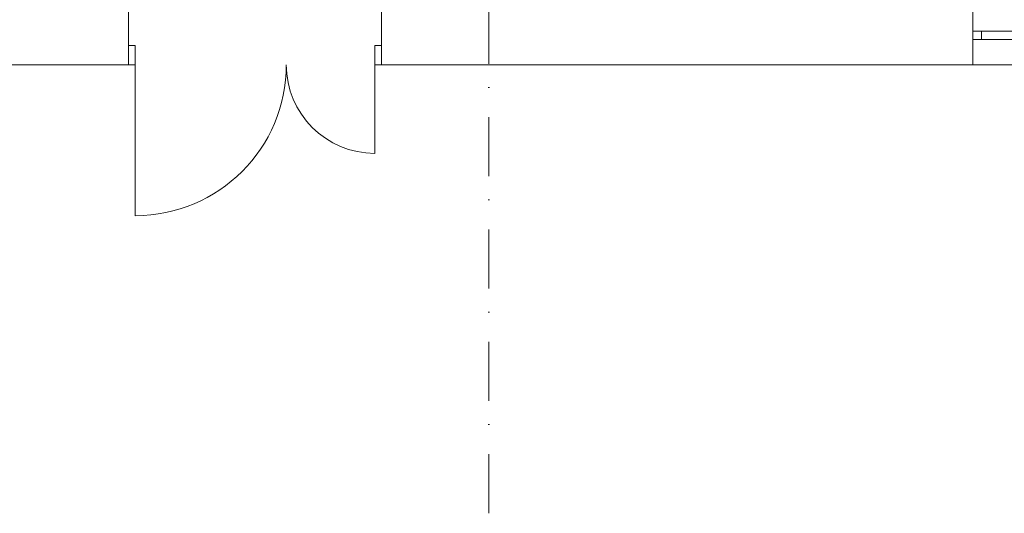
# Model space of a CAD drawing. Extents: x -283435 to 14216, y -77540 to 30522.
# Tile 44 of 177: x -215003 to -209129, y -38346 to -35401. Entities that reach past the tile are written whole.
import ezdxf

# ---------------------------------------------------------------- set-up
doc = ezdxf.new("R2010")
doc.units = 0
doc.header["$MEASUREMENT"] = 0
doc.linetypes.add('Kropki i Kreski', pattern=[670.277762, 352.777767, -176.388884, 0, -141.111112])
for name, color, linetype in [('Drzwi ArchiCAD', 7, 'Continuous'), ('Okna ArchiCADa', 7, 'Continuous'), ('ŚCIANY', 7, 'Continuous')]:
    doc.layers.add(name, color=color, linetype=linetype)
for name, color, linetype, lineweight in [('Drzwi ArchiCAD_Nr_Pióra__3', 3, 'Continuous', 18), ('Drzwi ArchiCAD_Nr_Pióra__7', 7, 'Continuous', 18), ('Okna ArchiCADa_Nr_Pióra__23', 23, 'Continuous', 18), ('Okna ArchiCADa_Nr_Pióra__3', 3, 'Continuous', 18), ('Okna ArchiCADa_Nr_Pióra__7', 7, 'Continuous', 18), ('OSIE_Nr_Pióra__5', 5, 'Continuous', 18), ('ŚCIANY_Nr_Pióra__7', 7, 'Continuous', 18)]:
    doc.layers.add(name, color=color, linetype=linetype, lineweight=lineweight)

# ---------------------------------------------------------------- blocks, each defined once
blk = doc.blocks.new('O M panel zakrzywiony 12_29')
at = {"layer": 'Okna ArchiCADa_Nr_Pióra__23', "linetype": 'Continuous'}
for p, q in [((-1400, 0), (-1450, 0)), ((-1400, -50), (-1400, 0)), ((1450, 0), (1400, 0)), ((1400, 0), (1400, -50)), ((-1450, -50), (-1400, -50)), ((1400, -50), (1450, -50))]:
    blk.add_line(p, q, dxfattribs=at)
at = {"layer": 'Okna ArchiCADa_Nr_Pióra__3', "linetype": 'Continuous'}
for p, q in [((-1450, 150), (1450, 150)), ((1400, 0), (-1400, 0)), ((-1400, -50), (1400, -50)), ((-1450, -310), (1450, -310))]:
    blk.add_line(p, q, dxfattribs=at)
at = {"layer": 'Okna ArchiCADa_Nr_Pióra__7', "linetype": 'Continuous'}
for p, q in [((-1450, 0), (-1450, -50)), ((1450, 0), (1450, -50))]:
    blk.add_line(p, q, dxfattribs=at)
blk = doc.blocks.new('D2 Asymetryczne 12_5')
at = {"layer": 'Drzwi ArchiCAD_Nr_Pióra__3', "linetype": 'Continuous'}
for p, q in [((715, 0), (715, 900.9)), ((-715, 0), (-715, 529.1)), ((-715, 0), (-755, 0)), ((-755, 0), (-755, -115)), ((-715, -115), (-715, 0)), ((755, 0), (715, 0)), ((715, 0), (715, -115)), ((755, -115), (755, 0)), ((-755, -115), (-715, -115)), ((715, -115), (755, -115))]:
    blk.add_line(p, q, dxfattribs=at)
for centre, radius, start, end in [((715, 0), 900.9, 90, 180), ((-715, 0), 529.1, 0, 90)]:
    blk.add_arc(centre, radius, start, end, dxfattribs=at)
at = {"layer": 'Drzwi ArchiCAD_Nr_Pióra__7', "linetype": 'Continuous'}
for p, q in [((-755, 0), (-755, -115)), ((755, 0), (755, -115))]:
    blk.add_line(p, q, dxfattribs=at)
blk = doc.blocks.new('Ściana_1', base_point=(10396.7, -35209.9))
at = {"layer": 'ŚCIANY_Nr_Pióra__7', "linetype": 'Continuous'}
for p, q in [((-214354, -35554.9), (-214354, -35209.9)), ((-212844, -35554.9), (-212844, -35209.9)), ((-209316.3, -35469.9), (-209316.3, -35209.9)), ((-209316.3, -35519.9), (-209316.3, -35469.9)), ((-209316.3, -35669.9), (-209316.3, -35519.9)), ((-214354, -35669.9), (-214354, -35554.9)), ((-212844, -35669.9), (-212844, -35554.9)), ((-215648.6, -35669.9), (-214354, -35669.9)), ((-212844, -35669.9), (-209316.3, -35669.9))]:
    blk.add_line(p, q, dxfattribs=at)
at = {"layer": 'Drzwi ArchiCAD', "linetype": 'Continuous', "rotation": 180}
blk.add_blockref('D2 Asymetryczne 12_5', (-213599, -35669.9), dxfattribs=at)
at = {"layer": 'Okna ArchiCADa', "linetype": 'Continuous', "xscale": -1, "rotation": 180}
blk.add_blockref('O M panel zakrzywiony 12_29', (-207866.3, -35519.9), dxfattribs=at)

msp = doc.modelspace()

# ---------------------------------------------------------------- linework, layer by layer
at = {"layer": 'OSIE_Nr_Pióra__5', "linetype": 'Kropki i Kreski'}
msp.add_line((-212204, -38346.1), (-212204, 27442), dxfattribs=at)

# ---------------------------------------------------------------- block references
at = {"layer": 'ŚCIANY'}
msp.add_blockref('Ściana_1', (10396.7, -35209.9), dxfattribs=at)

doc.saveas('drawing.dxf')
